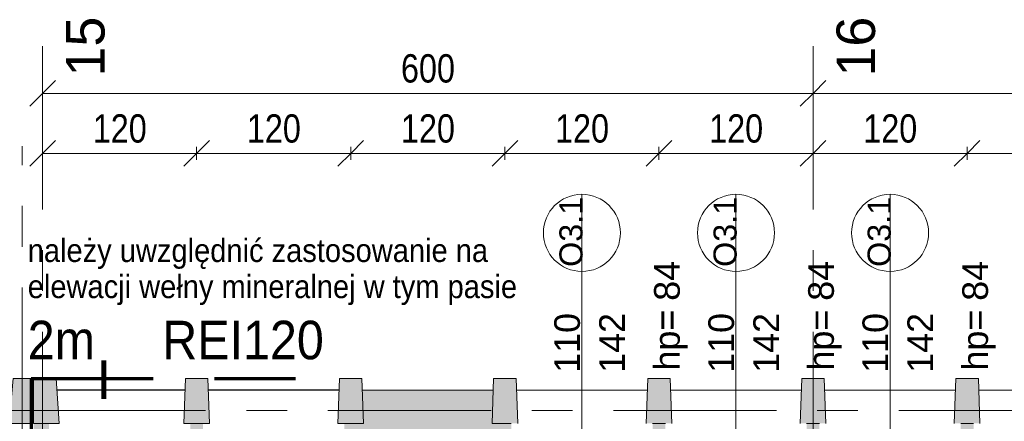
# Model space of a CAD drawing. Header units: centimetres. Extents: x -1737 to 22393, y -8842 to 3838.
# Tile 112 of 174: x -1243 to -477, y 3525 to 3838. Entities that reach past the tile are written whole.
import ezdxf

# ---------------------------------------------------------------- set-up
doc = ezdxf.new("R2010")
doc.units = ezdxf.units.CM
doc.linetypes.add('Długa kreska', pattern=[142.875, 95.25, -47.625])
doc.linetypes.add('Oś', pattern=[222.25, 127, -31.75, 31.75, -31.75])
for name, color, linetype, lineweight in [('A-ANNO-DIMS', 211, 'Continuous', 13), ('A-ANNO-DIMS-100', 211, 'Continuous', 13), ('A-DETL', 90, 'Continuous', 9), ('A-GLAZ-IDEN', 152, 'Continuous', 13), ('A-WALL', 113, 'Continuous', 13), ('A-WALL-PATT', 111, 'Continuous', 13), ('G-ANNO-TEXT', 231, 'Continuous', 13), ('S-COLS', 52, 'Continuous', 13), ('S-GRID', 1, 'Continuous', 13), ('S-GRID-IDEN', 1, 'Continuous', 13)]:
    doc.layers.add(name, color=color, linetype=linetype, lineweight=lineweight)
doc.styles.add('Arial', font='arial.ttf', dxfattribs={"width": 0.9, "height": 18})
doc.styles.add('Arial Narrow_1', font='ARIALN.TTF', dxfattribs={"height": 22})
doc.styles.add('Arial_11', font='arial.ttf', dxfattribs={"height": 0.2})
doc.styles.add('Arial_4', font='arial.ttf', dxfattribs={"height": 30})
doc.styles.add('Arial_5', font='arial.ttf', dxfattribs={"height": 20})
doc.styles.add('Arial_8', font='arial.ttf', dxfattribs={"width": 0.9, "height": 30})
doc.styles.add('Arial_9', font='arial.ttf', dxfattribs={"height": 18})
doc.dimstyles.new('Diagonal_1_100__0_1_', dxfattribs={"dimscale": 30.48, "dimtxt": 22.515481, "dimasz": 0.656168, "dimexe": 0.164042, "dimexo": 0.0625, "dimgap": 0.065617, "dimtad": 1, "dimdec": 1, "dimrnd": 0.1, "dimdsep": 46, "dimtxsty": 'Arial Narrow_1', "dimblk1": 'OBLIQUE', "dimblk2": 'OBLIQUE', "dimsah": 1, "dimcen": 0.09, "dimazin": 0, "dimtfac": 1, "dimtdec": 4, "dimtix": 1, "dimtmove": 0, "dimatfit": 3, "dimfxl": 0, "dimtvp": 1, "dimtolj": 1, "dimtzin": 0, "dimarcsym": 0})

# ---------------------------------------------------------------- blocks, each defined once
blk = doc.blocks.new('Elewacja północna - dekoracje - Elewacja północna - dekoracje-1833917-3_piętro I __3_90 m_ - stan projektowany')
at = {"layer": 'A-WALL', "lineweight": 9}
h = blk.add_hatch(color=50, dxfattribs=at)
h.paths.add_polyline_path([(3523.33, 1338.62), (3558.33, 1341.62), (3558.33, 1355.62), (3523.33, 1358.62)], flags=0)
h.paths.add_polyline_path([(3523.33, 1221.62), (3558.33, 1221.62), (3558.33, 1235.62), (3523.33, 1238.62), (3523.33, 1233.62)], flags=0)
at = {"layer": 'A-WALL', "color": 253, "lineweight": 9}
for p, q in [((3558.33, 1355.62), (3523.33, 1358.62)), ((3523.33, 1358.62), (3523.33, 1338.62)), ((3558.33, 1341.62), (3558.33, 1355.62)), ((3523.33, 1338.62), (3558.33, 1341.62)), ((3558.33, 1235.62), (3523.33, 1238.62)), ((3523.33, 1238.62), (3523.33, 1233.62)), ((3558.33, 1221.62), (3558.33, 1235.62)), ((3523.33, 1233.62), (3523.33, 1221.62)), ((3523.33, 1221.62), (3558.33, 1221.62))]:
    blk.add_line(p, q, dxfattribs=at)
blk = doc.blocks.new('Pawilon A_rvt-1-3_piętro I __3_90 m_ - stan projektowany')
at = {"layer": 'S-GRID', "linetype": 'Oś'}
for p, q in [((-1241.62, 2168.65), (-1241.62, 3739.04)), ((-1177.97, 3533.33), (-1702.93, 3533.33))]:
    blk.add_line(p, q, dxfattribs=at)
at = {"color": 253, "lineweight": 9, "rotation": 90.00000000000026}
blk.add_blockref('Elewacja północna - dekoracje - Elewacja północna - dekoracje-1833917-3_piętro I __3_90 m_ - stan projektowany', (-13, 0), dxfattribs=at)
at = {"layer": 'S-GRID-IDEN', "insert": (-1177.84, 3557.39), "char_height": 30, "width": 12.6, "attachment_point": 5, "line_spacing_factor": 0.936439, "style": 'Arial_4'}
blk.add_mtext('\\pt126.9999,254.0001,381,507.9999,635.0001,762,888.9999,1016.0001,1143,1269.9999,1397.0001,1524,1650.9999,1778.0001,1905,2031.9999,2159.0001,2286,2412.9999,2540.0001,2667,2793.9999,2921.0001,3048,3174.9999,3302.0001,3429,3555.9999,3683.0001,3810,3936.9999,4064.0001;I', dxfattribs=at)
blk = doc.blocks.new('M_Concrete-trapeze-Column - 175_200 x 350mm-1597659-3_piętro I __3_90 m_ - stan projektowany')
at = {"layer": 'S-COLS', "lineweight": 9}
blk.add_hatch(color=253, dxfattribs=at).paths.add_polyline_path([(-6, -17.5), (10, -17.5), (8.75, 17.5), (-8.75, 17.5), (-10, -17.5)], flags=0)
for p, q in [((-8.75, 17.5), (-10, -17.5)), ((8.75, 17.5), (-8.75, 17.5)), ((10, -17.5), (8.75, 17.5)), ((-5, -17.5), (5, -17.5))]:
    blk.add_line(p, q, dxfattribs=at)
blk = doc.blocks.new('M_Concrete-trapeze-Column - 175_200 x 350mm-1597913-3_piętro I __3_90 m_ - stan projektowany')
at = {"layer": 'S-COLS', "lineweight": 9}
blk.add_hatch(color=253, dxfattribs=at).paths.add_polyline_path([(5, 17.5), (-10, 17.5), (-8.75, -17.5), (8.75, -17.5), (10, 17.5)], flags=0)
for p, q in [((-10, 17.5), (10, 17.5)), ((-8.75, -17.5), (-10, 17.5)), ((10, 17.5), (8.75, -17.5)), ((8.75, -17.5), (-8.75, -17.5))]:
    blk.add_line(p, q, dxfattribs=at)
blk = doc.blocks.new('M_Concrete-trapeze-Column - 175_200 x 350mm-V1-3_piętro I __3_90 m_ - stan projektowany')
at = {"layer": 'S-COLS', "lineweight": 9}
blk.add_hatch(color=253, dxfattribs=at).paths.add_polyline_path([(10, 17.5), (-10, 17.5), (-8.75, -17.5), (8.75, -17.5), (9.81, 12.12)], flags=0)
for p, q in [((-8.75, -17.5), (-10, 17.5)), ((-5, 17.5), (10, 17.5)), ((10, 17.5), (8.75, -17.5)), ((8.75, -17.5), (-8.75, -17.5))]:
    blk.add_line(p, q, dxfattribs=at)
blk = doc.blocks.new('M_Concrete-trapeze-Column - 175_200 x 350mm-V2-3_piętro I __3_90 m_ - stan projektowany')
at = {"layer": 'S-COLS', "lineweight": 9}
blk.add_hatch(color=253, dxfattribs=at).paths.add_polyline_path([(-10, 17.5), (-8.75, -17.5), (8.75, -17.5), (10, 17.5), (-5, 17.5)], flags=0)
for p, q in [((-8.75, -17.5), (-10, 17.5)), ((-5, 17.5), (5, 17.5)), ((10, 17.5), (8.75, -17.5)), ((8.75, -17.5), (-8.75, -17.5))]:
    blk.add_line(p, q, dxfattribs=at)
blk = doc.blocks.new('M_Concrete-trapeze-Column - 175_200 x 350mm-V3-3_piętro I __3_90 m_ - stan projektowany')
at = {"layer": 'S-COLS', "lineweight": 9}
blk.add_hatch(color=253, dxfattribs=at).paths.add_polyline_path([(-5, -17.5), (10, -17.5), (8.75, 17.5), (-8.75, 17.5), (-10, -17.5)], flags=0)
for p, q in [((-8.75, 17.5), (-10, -17.5)), ((8.75, 17.5), (-8.75, 17.5)), ((10, -17.5), (8.75, 17.5)), ((-10, -17.5), (10, -17.5))]:
    blk.add_line(p, q, dxfattribs=at)
blk = doc.blocks.new('M_Concrete-trapeze 90 st-Column - 175_200 x 350mm-1599083-3_piętro I __3_90 m_ - stan projektowany')
at = {"layer": 'S-COLS', "lineweight": 9}
blk.add_hatch(color=253, dxfattribs=at).paths.add_polyline_path([(1.56, -17.5), (10, -17.5), (7.5, 17.5), (-10, 17.5), (-10, -17.5), (1.23, -17.5)], flags=0)
for p, q in [((7.5, 17.5), (-10, 17.5)), ((-10, 17.5), (-10, -17.5)), ((10, -17.5), (7.5, 17.5)), ((-10, -17.5), (10, -17.5))]:
    blk.add_line(p, q, dxfattribs=at)
blk = doc.blocks.new('DIMBLOCK105-3_piętro I __3_90 m_ - stan projektowany')
at = {"layer": 'A-ANNO-DIMS-100', "transparency": 16777216}
for p, q in [((-1225.62, 3780.24), (-1215.62, 3790.24)), ((-625.62, 3780.24), (-615.62, 3790.24)), ((-1225.62, 3780.24), (-1235.62, 3770.24)), ((-1225.62, 3785.24), (-1225.62, 3775.24)), ((-1225.62, 3780.24), (-1225.62, 3785.24)), ((-1225.62, 3780.24), (-625.62, 3780.24)), ((-625.62, 3780.24), (-635.62, 3770.24)), ((-625.62, 3785.24), (-625.62, 3775.24)), ((-625.62, 3780.24), (-625.62, 3785.24))]:
    blk.add_line(p, q, dxfattribs=at)
at = {"layer": 'A-ANNO-DIMS-100', "color": 0, "transparency": 16777216, "insert": (-946.53, 3810.67), "char_height": 22, "width": 50.1774, "attachment_point": 1, "line_spacing_factor": 0.974696, "style": 'Arial Narrow_1'}
blk.add_mtext('600', dxfattribs=at)
blk = doc.blocks.new('_Oblique')
at = {"color": 0, "linetype": 'ByBlock', "lineweight": -2}
blk.add_line((-0.5, -0.5), (0.5, 0.5), dxfattribs=at)
blk = doc.blocks.new('DIMBLOCK106-3_piętro I __3_90 m_ - stan projektowany')
at = {"layer": 'A-ANNO-DIMS-100', "transparency": 16777216}
for p, q in [((-625.62, 3780.24), (-615.62, 3790.24)), ((-25.62, 3780.24), (-15.62, 3790.24)), ((-625.62, 3780.24), (-635.62, 3770.24)), ((-625.62, 3785.24), (-625.62, 3775.24)), ((-625.62, 3780.24), (-625.62, 3785.24)), ((-625.62, 3780.24), (-25.62, 3780.24)), ((-25.62, 3780.24), (-35.62, 3770.24)), ((-25.62, 3785.24), (-25.62, 3775.24)), ((-25.62, 3780.24), (-25.62, 3785.24))]:
    blk.add_line(p, q, dxfattribs=at)
at = {"layer": 'A-ANNO-DIMS-100', "color": 0, "transparency": 16777216, "insert": (-346.53, 3810.67), "char_height": 22, "width": 50.1774, "attachment_point": 1, "line_spacing_factor": 0.974696, "style": 'Arial Narrow_1'}
blk.add_mtext('600', dxfattribs=at)
blk = doc.blocks.new('DIMBLOCK126-3_piętro I __3_90 m_ - stan projektowany')
at = {"layer": 'A-ANNO-DIMS-100', "transparency": 16777216}
for p, q in [((-505.62, 3733.49), (-495.62, 3743.49)), ((-385.62, 3733.49), (-375.62, 3743.49)), ((-505.62, 3728.49), (-505.62, 3738.49)), ((-385.62, 3728.49), (-385.62, 3738.49)), ((-505.62, 3733.49), (-515.62, 3723.49)), ((-385.62, 3733.49), (-505.62, 3733.49)), ((-505.62, 3733.49), (-505.62, 3728.49)), ((-385.62, 3733.49), (-395.62, 3723.49)), ((-385.62, 3733.49), (-385.62, 3728.49))]:
    blk.add_line(p, q, dxfattribs=at)
at = {"layer": 'A-ANNO-DIMS-100', "color": 0, "transparency": 16777216, "insert": (-466.53, 3763.92), "char_height": 22, "width": 50.1774, "attachment_point": 1, "line_spacing_factor": 0.974696, "style": 'Arial Narrow_1'}
blk.add_mtext('120', dxfattribs=at)
blk = doc.blocks.new('DIMBLOCK127-3_piętro I __3_90 m_ - stan projektowany')
at = {"layer": 'A-ANNO-DIMS-100', "transparency": 16777216}
for p, q in [((-625.62, 3733.49), (-615.62, 3743.49)), ((-505.62, 3733.49), (-495.62, 3743.49)), ((-625.62, 3728.49), (-625.62, 3738.49)), ((-505.62, 3728.49), (-505.62, 3738.49)), ((-625.62, 3733.49), (-635.62, 3723.49)), ((-505.62, 3733.49), (-625.62, 3733.49)), ((-625.62, 3733.49), (-625.62, 3728.49)), ((-505.62, 3733.49), (-515.62, 3723.49)), ((-505.62, 3733.49), (-505.62, 3728.49))]:
    blk.add_line(p, q, dxfattribs=at)
at = {"layer": 'A-ANNO-DIMS-100', "color": 0, "transparency": 16777216, "insert": (-586.53, 3763.92), "char_height": 22, "width": 50.1774, "attachment_point": 1, "line_spacing_factor": 0.974696, "style": 'Arial Narrow_1'}
blk.add_mtext('120', dxfattribs=at)
blk = doc.blocks.new('DIMBLOCK128-3_piętro I __3_90 m_ - stan projektowany')
at = {"layer": 'A-ANNO-DIMS-100', "transparency": 16777216}
for p, q in [((-745.62, 3733.49), (-735.62, 3743.49)), ((-625.62, 3733.49), (-615.62, 3743.49)), ((-745.62, 3728.49), (-745.62, 3738.49)), ((-625.62, 3728.49), (-625.62, 3738.49)), ((-745.62, 3733.49), (-755.62, 3723.49)), ((-625.62, 3733.49), (-745.62, 3733.49)), ((-745.62, 3733.49), (-745.62, 3728.49)), ((-625.62, 3733.49), (-635.62, 3723.49)), ((-625.62, 3733.49), (-625.62, 3728.49))]:
    blk.add_line(p, q, dxfattribs=at)
at = {"layer": 'A-ANNO-DIMS-100', "color": 0, "transparency": 16777216, "insert": (-706.53, 3763.92), "char_height": 22, "width": 50.1774, "attachment_point": 1, "line_spacing_factor": 0.974696, "style": 'Arial Narrow_1'}
blk.add_mtext('120', dxfattribs=at)
blk = doc.blocks.new('DIMBLOCK129-3_piętro I __3_90 m_ - stan projektowany')
at = {"layer": 'A-ANNO-DIMS-100', "transparency": 16777216}
for p, q in [((-865.62, 3733.49), (-855.62, 3743.49)), ((-745.62, 3733.49), (-735.62, 3743.49)), ((-865.62, 3728.49), (-865.62, 3738.49)), ((-745.62, 3728.49), (-745.62, 3738.49)), ((-865.62, 3733.49), (-875.62, 3723.49)), ((-745.62, 3733.49), (-865.62, 3733.49)), ((-865.62, 3733.49), (-865.62, 3728.49)), ((-745.62, 3733.49), (-755.62, 3723.49)), ((-745.62, 3733.49), (-745.62, 3728.49))]:
    blk.add_line(p, q, dxfattribs=at)
at = {"layer": 'A-ANNO-DIMS-100', "color": 0, "transparency": 16777216, "insert": (-826.53, 3763.92), "char_height": 22, "width": 50.1774, "attachment_point": 1, "line_spacing_factor": 0.974696, "style": 'Arial Narrow_1'}
blk.add_mtext('120', dxfattribs=at)
blk = doc.blocks.new('DIMBLOCK130-3_piętro I __3_90 m_ - stan projektowany')
at = {"layer": 'A-ANNO-DIMS-100', "transparency": 16777216}
for p, q in [((-985.62, 3733.49), (-975.62, 3743.49)), ((-865.62, 3733.49), (-855.62, 3743.49)), ((-985.62, 3728.49), (-985.62, 3738.49)), ((-865.62, 3728.49), (-865.62, 3738.49)), ((-985.62, 3733.49), (-995.62, 3723.49)), ((-865.62, 3733.49), (-985.62, 3733.49)), ((-985.62, 3733.49), (-985.62, 3728.49)), ((-865.62, 3733.49), (-875.62, 3723.49)), ((-865.62, 3733.49), (-865.62, 3728.49))]:
    blk.add_line(p, q, dxfattribs=at)
at = {"layer": 'A-ANNO-DIMS-100', "color": 0, "transparency": 16777216, "insert": (-946.53, 3763.92), "char_height": 22, "width": 50.1774, "attachment_point": 1, "line_spacing_factor": 0.974696, "style": 'Arial Narrow_1'}
blk.add_mtext('120', dxfattribs=at)
blk = doc.blocks.new('DIMBLOCK131-3_piętro I __3_90 m_ - stan projektowany')
at = {"layer": 'A-ANNO-DIMS-100', "transparency": 16777216}
for p, q in [((-1105.62, 3733.49), (-1095.62, 3743.49)), ((-985.62, 3733.49), (-975.62, 3743.49)), ((-1105.62, 3728.49), (-1105.62, 3738.49)), ((-985.62, 3728.49), (-985.62, 3738.49)), ((-1105.62, 3733.49), (-1115.62, 3723.49)), ((-985.62, 3733.49), (-1105.62, 3733.49)), ((-1105.62, 3733.49), (-1105.62, 3728.49)), ((-985.62, 3733.49), (-995.62, 3723.49)), ((-985.62, 3733.49), (-985.62, 3728.49))]:
    blk.add_line(p, q, dxfattribs=at)
at = {"layer": 'A-ANNO-DIMS-100', "color": 0, "transparency": 16777216, "insert": (-1066.53, 3763.92), "char_height": 22, "width": 50.1774, "attachment_point": 1, "line_spacing_factor": 0.974696, "style": 'Arial Narrow_1'}
blk.add_mtext('120', dxfattribs=at)
blk = doc.blocks.new('DIMBLOCK132-3_piętro I __3_90 m_ - stan projektowany')
at = {"layer": 'A-ANNO-DIMS-100', "transparency": 16777216}
for p, q in [((-1225.62, 3733.49), (-1215.62, 3743.49)), ((-1105.62, 3733.49), (-1095.62, 3743.49)), ((-1225.62, 3728.49), (-1225.62, 3738.49)), ((-1105.62, 3728.49), (-1105.62, 3738.49)), ((-1225.62, 3733.49), (-1235.62, 3723.49)), ((-1105.62, 3733.49), (-1225.62, 3733.49)), ((-1225.62, 3733.49), (-1225.62, 3728.49)), ((-1105.62, 3733.49), (-1115.62, 3723.49)), ((-1105.62, 3733.49), (-1105.62, 3728.49))]:
    blk.add_line(p, q, dxfattribs=at)
at = {"layer": 'A-ANNO-DIMS-100', "color": 0, "transparency": 16777216, "insert": (-1186.53, 3763.92), "char_height": 22, "width": 50.1774, "attachment_point": 1, "line_spacing_factor": 0.974696, "style": 'Arial Narrow_1'}
blk.add_mtext('120', dxfattribs=at)
blk = doc.blocks.new('Okno_PG_typ 100 - metka _wys_parapetu-2491532-3_piętro I __3_90 m_ - stan projektowany')
at = {"layer": 'A-GLAZ-IDEN'}
blk.add_line((0, -1.8946), (0, 0.3677), dxfattribs=at)
blk.add_circle((0, 0.0677), 0.3, dxfattribs=at)
at = {"layer": 'A-GLAZ-IDEN', "insert": (0.5622, -1.0037), "char_height": 0.2, "width": 0.4949, "attachment_point": 1, "rotation": 90, "line_spacing_factor": 0.936439, "style": 'Arial_11'}
blk.add_mtext('\\pt1.27,2.54,3.81,5.08,6.35,7.62,8.89,10.16,11.43,12.7,13.97,15.24,16.51,17.78,19.05,20.32,21.59,22.86,24.13,25.4,26.67,27.94,29.21,30.48,31.75,33.02,34.29,35.56,36.83,38.1,39.37,40.64;hp=', dxfattribs=at)

msp = doc.modelspace()

# ---------------------------------------------------------------- hatches: boundary and pattern name
at = {"layer": 'A-WALL-PATT'}
h = msp.add_hatch(color=9, dxfattribs=at)
h.paths.add_polyline_path([(-150.62, 3511.33), (-140.62, 3511.33), (-140.62, 3523.33), (-150.62, 3523.33), (-150.62, 3515.83)], flags=0)
h.paths.add_polyline_path([(-745.12, 3511.33), (-740.62, 3511.33), (-740.62, 3523.33), (-750.62, 3523.33), (-750.62, 3511.33), (-746.12, 3511.33)], flags=0)
h.paths.add_polyline_path([(453.88, 3511.33), (459.38, 3511.33), (459.38, 3523.33), (449.38, 3523.33), (449.38, 3511.33)], flags=0)
h.paths.add_polyline_path([(-625.12, 3511.33), (-620.62, 3511.33), (-620.62, 3523.33), (-630.62, 3523.33), (-630.62, 3511.33)], flags=0)
h.paths.add_polyline_path([(-1110.62, 3511.33), (-1100.62, 3511.33), (-1100.62, 3523.33), (-1110.62, 3523.33)], flags=0)
h.paths.add_polyline_path([(-505.12, 3511.33), (-500.62, 3511.33), (-500.62, 3523.33), (-510.62, 3523.33), (-510.62, 3511.33), (-505.62, 3511.33)], flags=0)
h.paths.add_polyline_path([(339.38, 3511.33), (339.38, 3523.33), (329.38, 3523.33), (329.38, 3511.33), (334.88, 3511.33)], flags=0)
h.paths.add_polyline_path([(-385.12, 3511.33), (-380.62, 3511.33), (-380.62, 3523.33), (-390.62, 3523.33), (-390.62, 3511.33)], flags=0)
h.paths.add_polyline_path([(-1220.62, 3511.33), (-1220.62, 3523.33), (-1232.62, 3523.33), (-1232.62, 3511.33), (-1221.39, 3511.33)], flags=0)
h.paths.add_polyline_path([(213.88, 3511.33), (219.38, 3511.33), (219.34, 3523.33), (209.38, 3523.33), (209.38, 3511.33)], flags=0)
h.paths.add_polyline_path([(-265.12, 3511.33), (-260.62, 3511.33), (-260.62, 3523.33), (-270.62, 3523.33), (-270.62, 3511.33), (-266.12, 3511.33)], flags=0)
h.paths.add_polyline_path([(-922.62, 3511.33), (-860.62, 3511.33), (-860.62, 3523.33), (-875.62, 3523.33), (-874.69, 3549.33), (-976.55, 3549.33), (-975.62, 3523.33), (-990.62, 3523.33), (-990.62, 3511.33), (-947.62, 3511.33)], flags=0)
h.paths.add_polyline_path([(89.38, 3511.33), (99.38, 3511.33), (99.38, 3523.33), (89.38, 3523.33), (89.38, 3515.83)], flags=0)
h.paths.add_polyline_path([(-25.12, 3511.33), (-20.62, 3511.33), (-20.62, 3523.33), (-30.62, 3523.33), (-30.62, 3511.33), (-26.12, 3511.33)], flags=0)

# ---------------------------------------------------------------- linework, layer by layer
at = {"layer": 'A-DETL', "linetype": 'Długa kreska', "lineweight": 70}
for q in [(-1234.62, 2347.33), (-1028.62, 3558.33)]:
    msp.add_line((-1234.62, 3558.33), q, dxfattribs=at)
at = {"layer": 'A-WALL', "color": 250, "lineweight": 25}
for p, q in [((-1114.69, 3549.33), (-1214.48, 3549.33)), ((-994.69, 3549.33), (-1096.55, 3549.33))]:
    msp.add_line(p, q, dxfattribs=at)
at = {"layer": 'A-WALL', "lineweight": 9}
for p, q in [((-874.69, 3549.33), (-976.55, 3549.33)), ((-856.55, 3549.33), (-754.69, 3549.33)), ((-736.55, 3549.33), (-634.69, 3549.33)), ((-616.55, 3549.33), (-514.69, 3549.33)), ((-496.55, 3549.33), (-394.69, 3549.33))]:
    msp.add_line(p, q, dxfattribs=at)
at = {"layer": 'S-GRID', "linetype": 'Oś'}
for p, q in [((-1225.62, 3816.92), (-1225.62, 2843.33)), ((-625.62, 3816.92), (-625.62, 2843.33)), ((-1225.62, 3533.33), (1983.25, 3533.33))]:
    msp.add_line(p, q, dxfattribs=at)

# ---------------------------------------------------------------- block references
at = {"lineweight": 5}
msp.add_blockref('Pawilon A_rvt-1-3_piętro I __3_90 m_ - stan projektowany', (0, 0), dxfattribs=at)
at = {"layer": 'A-GLAZ-IDEN', "xscale": 99.99999999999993, "yscale": 99.99999999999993, "zscale": 99.99999999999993}
for p in [(-805.62, 3664.88), (-685.62, 3664.88), (-565.62, 3664.88)]:
    msp.add_blockref('Okno_PG_typ 100 - metka _wys_parapetu-2491532-3_piętro I __3_90 m_ - stan projektowany', p, dxfattribs=at)
at = {"layer": 'S-COLS', "lineweight": 9}
for name, p in [('M_Concrete-trapeze 90 st-Column - 175_200 x 350mm-1599083-3_piętro I __3_90 m_ - stan projektowany', (-1222.62, 3540.83)), ('M_Concrete-trapeze-Column - 175_200 x 350mm-V3-3_piętro I __3_90 m_ - stan projektowany', (-1105.62, 3540.83)), ('M_Concrete-trapeze-Column - 175_200 x 350mm-1597659-3_piętro I __3_90 m_ - stan projektowany', (-625.62, 3540.83)), ('M_Concrete-trapeze-Column - 175_200 x 350mm-1597659-3_piętro I __3_90 m_ - stan projektowany', (-505.62, 3540.83))]:
    msp.add_blockref(name, p, dxfattribs=at)
at = {"layer": 'S-COLS', "lineweight": 9, "rotation": 180}
for name, p in [('M_Concrete-trapeze-Column - 175_200 x 350mm-1597913-3_piętro I __3_90 m_ - stan projektowany', (-985.62, 3540.83)), ('M_Concrete-trapeze-Column - 175_200 x 350mm-V1-3_piętro I __3_90 m_ - stan projektowany', (-865.62, 3540.83)), ('M_Concrete-trapeze-Column - 175_200 x 350mm-V2-3_piętro I __3_90 m_ - stan projektowany', (-745.62, 3540.83))]:
    msp.add_blockref(name, p, dxfattribs=at)

# ---------------------------------------------------------------- texts
at = {"layer": 'A-GLAZ-IDEN', "rotation": 90, "line_spacing_factor": 0.936439}
for s, insert, char_height, width, attachment_point, style in [('\\pt127.00008,253.99998,381.00006,507.99996,635.00004,761.99994,889.00002,1015.99992,1143,1270.00008,1396.99998,1524.00006,1650.99996,1778.00004,1904.99994,2032.00002,2158.99992,2286,2413.00008,2539.99998,2667.00006,2793.99996,2921.00004,3047.99994,3175.00002,3301.99992,3429,3556.00008,3682.99998,3810.00006,3936.99996,4064.00004;O3.1', (-814.01, 3672.42), 18, 54.3, 5, 'Arial_9'), ('\\pt127.00008,253.99998,381.00006,507.99996,635.00004,761.99994,889.00002,1015.99992,1143,1270.00008,1396.99998,1524.00006,1650.99996,1778.00004,1904.99994,2032.00002,2158.99992,2286,2413.00008,2539.99998,2667.00006,2793.99996,2921.00004,3047.99994,3175.00002,3301.99992,3429,3556.00008,3682.99998,3810.00006,3936.99996,4064.00004;O3.1', (-694.01, 3672.42), 18, 54.3, 5, 'Arial_9'), ('\\pt127.00008,253.99998,381.00006,507.99996,635.00004,761.99994,889.00002,1015.99992,1143,1270.00008,1396.99998,1524.00006,1650.99996,1778.00004,1904.99994,2032.00002,2158.99992,2286,2413.00008,2539.99998,2667.00006,2793.99996,2921.00004,3047.99994,3175.00002,3301.99992,3429,3556.00008,3682.99998,3810.00006,3936.99996,4064.00004;O3.1', (-574.01, 3672.42), 18, 54.3, 5, 'Arial_9'), ('\\pt127,254,381,508,635,762,889,1016,1143,1270,1397,1524,1651,1778,1905,2032,2159,2286,2413,2540,2667,2794,2921,3048,3175,3302,3429,3556,3683,3810,3937,4064;84', (-749.4, 3618.79), 20, 32.4, 1, 'Arial_5'), ('\\pt127,254,381,508,635,762,889,1016,1143,1270,1397,1524,1651,1778,1905,2032,2159,2286,2413,2540,2667,2794,2921,3048,3175,3302,3429,3556,3683,3810,3937,4064;84', (-629.4, 3618.79), 20, 32.4, 1, 'Arial_5'), ('\\pt127,254,381,508,635,762,889,1016,1143,1270,1397,1524,1651,1778,1905,2032,2159,2286,2413,2540,2667,2794,2921,3048,3175,3302,3429,3556,3683,3810,3937,4064;84', (-509.4, 3618.79), 20, 32.4, 1, 'Arial_5'), ('\\pt127,254,381,508,635,762,889,1016,1143,1270,1397,1524,1651,1778,1905,2032,2159,2286,2413,2540,2667,2794,2921,3048,3175,3302,3429,3556,3683,3810,3937,4064;110', (-817.02, 3586), 20, 48.3, 5, 'Arial_5'), ('\\pt127,254,381,508,635,762,889,1016,1143,1270,1397,1524,1651,1778,1905,2032,2159,2286,2413,2540,2667,2794,2921,3048,3175,3302,3429,3556,3683,3810,3937,4064;142', (-782.14, 3586), 20, 48.3, 5, 'Arial_5'), ('\\pt127,254,381,508,635,762,889,1016,1143,1270,1397,1524,1651,1778,1905,2032,2159,2286,2413,2540,2667,2794,2921,3048,3175,3302,3429,3556,3683,3810,3937,4064;110', (-697.02, 3586), 20, 48.3, 5, 'Arial_5'), ('\\pt127,254,381,508,635,762,889,1016,1143,1270,1397,1524,1651,1778,1905,2032,2159,2286,2413,2540,2667,2794,2921,3048,3175,3302,3429,3556,3683,3810,3937,4064;142', (-662.14, 3586), 20, 48.3, 5, 'Arial_5'), ('\\pt127,254,381,508,635,762,889,1016,1143,1270,1397,1524,1651,1778,1905,2032,2159,2286,2413,2540,2667,2794,2921,3048,3175,3302,3429,3556,3683,3810,3937,4064;110', (-577.02, 3586), 20, 48.3, 5, 'Arial_5'), ('\\pt127,254,381,508,635,762,889,1016,1143,1270,1397,1524,1651,1778,1905,2032,2159,2286,2413,2540,2667,2794,2921,3048,3175,3302,3429,3556,3683,3810,3937,4064;142', (-542.14, 3586), 20, 48.3, 5, 'Arial_5')]:
    msp.add_mtext(s, dxfattribs=dict(at, insert=insert, char_height=char_height, width=width, attachment_point=attachment_point, style=style))
at = {"layer": 'G-ANNO-TEXT', "color": 1, "attachment_point": 1, "line_spacing_factor": 0.936439}
for s, insert, char_height, width, style in [('\\pt114.3,228.6,342.9,457.2,571.5,685.8,800.1,914.4,1028.7,1143,1257.3,1371.6,1485.9,1600.2,1714.5,1828.8,1943.1,2057.4,2171.7,2286,2400.3,2514.6,2628.9,2743.2,2857.5,2971.8,3086.1,3200.4,3314.7,3429,3543.3,3657.6;należy uwzględnić zastosowanie na elewacji wełny mineralnej w tym pasie', (-1237.18, 3666.98), 18, 398.88, 'Arial'), ('\\pt114.3,228.6,342.9,457.2,571.5,685.8,800.1,914.4,1028.7,1143,1257.3,1371.6,1485.9,1600.2,1714.5,1828.8,1943.1,2057.4,2171.7,2286,2400.3,2514.6,2628.9,2743.2,2857.5,2971.8,3086.1,3200.4,3314.7,3429,3543.3,3657.6;2m     REI120', (-1237.18, 3603.28), 30, 238.7034, 'Arial_8')]:
    msp.add_mtext(s, dxfattribs=dict(at, insert=insert, char_height=char_height, width=width, style=style))
at = {"layer": 'S-GRID-IDEN', "char_height": 30, "width": 48.3, "attachment_point": 5, "rotation": 90, "line_spacing_factor": 0.936439, "style": 'Arial_4'}
for s, insert in [('\\pt126.9999,254.0001,381,507.9999,635.0001,762,888.9999,1016.0001,1143,1269.9999,1397.0001,1524,1650.9999,1778.0001,1905,2031.9999,2159.0001,2286,2412.9999,2540.0001,2667,2793.9999,2921.0001,3048,3174.9999,3302.0001,3429,3555.9999,3683.0001,3810,3936.9999,4064.0001;15', (-1192.12, 3816.58)), ('\\pt126.9999,254.0001,381,507.9999,635.0001,762,888.9999,1016.0001,1143,1269.9999,1397.0001,1524,1650.9999,1778.0001,1905,2031.9999,2159.0001,2286,2412.9999,2540.0001,2667,2793.9999,2921.0001,3048,3174.9999,3302.0001,3429,3555.9999,3683.0001,3810,3936.9999,4064.0001;16', (-592.12, 3816.58))]:
    msp.add_mtext(s, dxfattribs=dict(at, insert=insert))

# ---------------------------------------------------------------- dimensions: what is measured, and where the dimension line sits
at = {"layer": 'A-ANNO-DIMS'}
for base, p1, p2, override, picture, middle in [((-625.62, 3780.24), (-1225.62, 3785.24), (-625.62, 3785.24), {"dimpost": '<>', "dimfxl": 600}, 'DIMBLOCK105-3_piętro I __3_90 m_ - stan projektowany', (-925.62, 3793.47)), ((-25.62, 3780.24), (-625.62, 3785.24), (-25.62, 3785.24), {"dimpost": '<>', "dimfxl": 600}, 'DIMBLOCK106-3_piętro I __3_90 m_ - stan projektowany', (-325.62, 3793.47)), ((-745.62, 3733.49), (-625.62, 3728.49), (-745.62, 3728.49), {"dimpost": '<>', "dimfxl": 120}, 'DIMBLOCK128-3_piętro I __3_90 m_ - stan projektowany', (-685.62, 3746.72))]:
    dim = msp.add_linear_dim(base=base, p1=p1, p2=p2, angle=0, dimstyle='Diagonal_1_100__0_1_', override=override, dxfattribs=at)
    dim.commit()
    dim.dimension.update_dxf_attribs({"geometry": picture, "text_midpoint": middle})
for base, p1, p2, picture, middle in [((-1225.62, 3733.49), (-1105.62, 3728.49), (-1225.62, 3728.49), 'DIMBLOCK132-3_piętro I __3_90 m_ - stan projektowany', (-1165.62, 3746.72)), ((-1105.62, 3733.49), (-985.62, 3728.49), (-1105.62, 3728.49), 'DIMBLOCK131-3_piętro I __3_90 m_ - stan projektowany', (-1045.62, 3746.72)), ((-985.62, 3733.49), (-865.62, 3728.49), (-985.62, 3728.49), 'DIMBLOCK130-3_piętro I __3_90 m_ - stan projektowany', (-925.62, 3746.72)), ((-865.62, 3733.49), (-745.62, 3728.49), (-865.62, 3728.49), 'DIMBLOCK129-3_piętro I __3_90 m_ - stan projektowany', (-805.62, 3746.72)), ((-625.62, 3733.49), (-505.62, 3728.49), (-625.62, 3728.49), 'DIMBLOCK127-3_piętro I __3_90 m_ - stan projektowany', (-565.62, 3746.72)), ((-505.62, 3733.49), (-385.62, 3728.49), (-505.62, 3728.49), 'DIMBLOCK126-3_piętro I __3_90 m_ - stan projektowany', (-445.62, 3746.72))]:
    dim = msp.add_linear_dim(base=base, p1=p1, p2=p2, dimstyle='Diagonal_1_100__0_1_', override={"dimpost": '<>', "dimfxl": 120}, dxfattribs=at)
    dim.commit()
    dim.dimension.update_dxf_attribs({"geometry": picture, "text_midpoint": middle})

doc.saveas('drawing.dxf')
